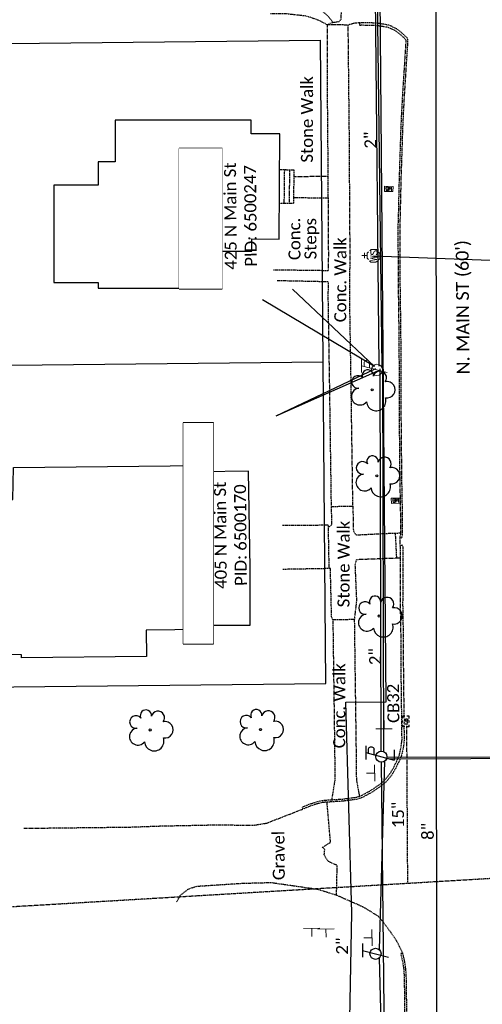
# Model space of a CAD drawing. Header units: feet. Extents: x 2296871 to 2305194, y 360020 to 364238.
# Tile 27 of 55: x 2301696 to 2301804, y 362195 to 362425. Entities that reach past the tile are written whole.
import ezdxf
from ezdxf.enums import TextEntityAlignment as Align

# ---------------------------------------------------------------- set-up
doc = ezdxf.new("R2010")
doc.units = ezdxf.units.FT
doc.header["$MEASUREMENT"] = 0
doc.set_wipeout_variables(frame=1)
for name, pattern in [('gasex', [0]), ('OhDOT_USTN1', [0.055, 0.014, -0.041]), ('OhDOT_USTN3', [0.22, 0.165, -0.055]), ('OhDOT_USTN5', [0.11, 0.055, -0.055]), ('ohelecex', [0]), ('ohteleex', [0]), ('rowex', [0]), ('sanex', [0]), ('waterex', [0])]:
    doc.linetypes.add(name, pattern=pattern)
for name, color, linetype in [('BD_X_Building', 231, 'Continuous'), ('BD_X_Porch_or_Deck', 7, 'Continuous'), ('DR_X_Cells', 121, 'Continuous'), ('DR_X_Storm_Sewer', 151, 'OhDOT_USTN5'), ('DR_X_Text', 7, 'Continuous'), ('DV_X_Property_Line', 7, 'Continuous'), ('PV_X_Curb', 120, 'OhDOT_USTN1'), ('PV_X_Driveway', 7, 'OhDOT_USTN5'), ('PV_X_EOP', 7, 'OhDOT_USTN3'), ('PV_X_Steps', 120, 'OhDOT_USTN1'), ('PV_X_Text', 7, 'Continuous'), ('PV_X_Walk', 120, 'OhDOT_USTN5'), ('RD_X_Cells', 7, 'Continuous'), ('RW_X_Fee_RW', 6, 'rowex'), ('RW_X_Text', 7, 'Continuous'), ('SN_X_Public', 3, 'Continuous'), ('SV_X_Text_Name', 7, 'Continuous'), ('SV_X_Text_Name_MASK', 7, 'Continuous'), ('UT_X_Electric_Cells', 1, 'Continuous'), ('UT_X_Gas', 2, 'gasex'), ('UT_X_Gas_Text', 7, 'Continuous'), ('UT_X_Overhead_Electric', 1, 'ohelecex'), ('UT_X_Overhead_Telecom', 30, 'ohteleex'), ('UT_X_Sanitary_Line', 3, 'sanex'), ('UT_X_Sanitary_Text', 7, 'Continuous'), ('UT_X_Telecom_Cells', 30, 'Continuous'), ('UT_X_Water', 133, 'waterex'), ('UT_X_Water_Cells', 131, 'Continuous'), ('VG_X_Cells', 3, 'Continuous')]:
    doc.layers.add(name, color=color, linetype=linetype)
doc.styles.add('Simplex Normal (0.14)', font='calibri.ttf', dxfattribs={"height": 0.14})
doc.styles.add('Straight Normal (0.14) Font 30', font='calibri.ttf', dxfattribs={"height": 0.14})
doc.styles.add('Straight-Normal', font='calibri.ttf', dxfattribs={"height": 0.14})

# ---------------------------------------------------------------- blocks, each defined once
blk = doc.blocks.new('GCB-X')
at = {"layer": 'DR_X_Cells', "color": 121, "linetype": 'Continuous'}
for p, q in [((-0.062, 0.037), (-0.037, 0.037)), ((-0.062, 0.012), (-0.062, 0.037)), ((-0.012, 0.037), (0.012, 0.037)), ((0.023, 0.019), (0.007, 0.019)), ((0.007, 0.019), (0.007, -0.02)), ((0.007, 0.001), (0.024, 0.001)), ((0.037, 0.037), (0.062, 0.037)), ((0.062, 0.012), (0.062, 0.037)), ((-0.062, -0.037), (-0.062, -0.012)), ((-0.062, -0.037), (-0.037, -0.037)), ((-0.012, -0.037), (0.012, -0.037)), ((0.007, -0.02), (0.024, -0.02)), ((0.037, -0.037), (0.062, -0.037)), ((0.062, -0.037), (0.062, -0.012))]:
    blk.add_line(p, q, dxfattribs=at)
at = {"layer": 'DR_X_Cells', "color": 121, "linetype": 'Continuous', "extrusion": (0, 0, -1)}
for centre, radius, start, end in [((-0.014, 0), 0.0458, 344.8107, 15.1893), ((0.018, 0.007), 0.0127, 21.5603, 158.4397), ((-0.02, 0.01), 0.00986, 106.9987, 243.1793), ((-0.02, -0.01), 0.0117, 112.0547, 247.9453)]:
    blk.add_arc(centre, radius, start, end, dxfattribs=at)
at = {"layer": 'DR_X_Cells', "color": 121, "linetype": 'Continuous'}
blk.add_arc((-0.018, -0.007), 0.0127, 201.5603, 338.4397, dxfattribs=at)
blk = doc.blocks.new('ODOT STORM CATCH BASIN SQUARE')
blk.add_blockref('GCB-X', (0, 0))
blk = doc.blocks.new('TREE')
at = {"linetype": 'Continuous'}
blk.add_circle((0, 0), 0.012, dxfattribs=at)
for centre, radius, start, end in [((-0.049, 0.168), 0.0658, 354.0047, 205.9741), ((-0.165, 0.093), 0.0735, 39.0625, 279.5412), ((0.091, 0.141), 0.0776, 323.83, 165.0376), ((-0.143, -0.077), 0.0987, 96.1722, 320.5737), ((0.173, 0.002), 0.0957, 259.1453, 101.4596), ((0.047, -0.13), 0.114, 184.9476, 19.4572)]:
    blk.add_arc(centre, radius, start, end, dxfattribs=at)
blk = doc.blocks.new('WSS')
at = {"layer": 'UT_X_Water_Cells', "color": 133, "linetype": 'Continuous', "lineweight": 0}
for p, q in [((0, 0.074), (0, 0.138)), ((0.032, 0.106), (-0.032, 0.106)), ((0.02, 0.008), (0.055, -0.01))]:
    blk.add_line(p, q, dxfattribs=at)
at = {"layer": 'UT_X_Water_Cells', "color": 133, "linetype": 'Continuous', "lineweight": 0, "flags": 128}
for points in [[(-0.059, 0.045), (-0.074, 0.03), (-0.074, -0.03), (-0.059, -0.045)], [(-0.055, 0.035), (-0.041, -0.041), (-0.027, 0.035), (-0.013, -0.041), (0.001, 0.035)], [(0.045, 0.059), (0.03, 0.074), (-0.03, 0.074), (-0.045, 0.059)], [(0.059, -0.045), (0.074, -0.03), (0.074, 0.03), (0.059, 0.045)], [(-0.045, -0.059), (-0.03, -0.074), (0.03, -0.074), (0.045, -0.059)]]:
    blk.add_lwpolyline(points, dxfattribs=at)
at = {"layer": 'UT_X_Water_Cells', "color": 133, "linetype": 'Continuous', "lineweight": 0, "extrusion": (0, 0, -1)}
for centre, radius, start, end in [((-0.028, 0.02), 0.0135, 303.6324, 53.7413), ((-0.039, -0.005), 0.04, 61.3463, 118.6537), ((-0.037, -0.009), 0.0316, 235.6037, 316.3305), ((-0.044, -0.022), 0.017, 132.0642, 228.5117)]:
    blk.add_arc(centre, radius, start, end, dxfattribs=at)
blk = doc.blocks.new('ODOT MISC MAILBOX')
at = {"color": 230, "linetype": 'Continuous', "lineweight": 13, "flags": 128}
blk.add_lwpolyline([(-0.1, 0.061), (0.1, 0.061), (0.1, -0.061), (-0.1, -0.061), (-0.1, 0.061)], close=True, dxfattribs=at)
for points in [[(-0.065, -0.04), (-0.065, 0.04), (-0.036, -0.04), (-0.008, 0.04), (-0.008, -0.04)], [(0.051, 0.003), (0.054, 0.007), (0.056, 0.009), (0.057, 0.01), (0.058, 0.012), (0.059, 0.014), (0.06, 0.016), (0.061, 0.02), (0.061, 0.022), (0.061, 0.025), (0.061, 0.029), (0.059, 0.032), (0.057, 0.034), (0.054, 0.037), (0.052, 0.038), (0.05, 0.039), (0.047, 0.04), (0.016, 0.04), (0.016, -0.04), (0.051, -0.04), (0.055, -0.037), (0.059, -0.034), (0.062, -0.029), (0.064, -0.024), (0.065, -0.018), (0.065, -0.014), (0.064, -0.01), (0.061, -0.005), (0.058, -0.001), (0.051, 0.003), (0.016, 0.003)]]:
    blk.add_lwpolyline(points, dxfattribs=at)
at = {"color": 230, "linetype": 'Continuous', "lineweight": 30}
blk.add_point((0, 0), dxfattribs=at)
blk = doc.blocks.new('SGN1P_anno')
at = {"layer": 'SN_X_Public', "color": 3, "linetype": 'Continuous', "lineweight": 0}
for p, q in [((0, 0), (-0.96, 0)), ((0, 0.96), (0, -0.96))]:
    blk.add_line(p, q, dxfattribs=at)
blk = doc.blocks.new('ODOT Elec Tele Pole')
at = {"layer": 'UT_X_Electric_Cells', "linetype": 'Continuous', "lineweight": 13}
for p, q in [((0.128, 0.18), (-0.032, 0.18)), ((0.048, 0.18), (-0.032, -0.12)), ((0.04, 0.15), (0.083, 0.15)), ((0.023, 0.086), (0.083, 0.086))]:
    blk.add_line(p, q, dxfattribs=at)
at = {"layer": 'UT_X_Electric_Cells', "linetype": 'Continuous', "lineweight": 0}
blk.add_circle((0, 0), 0.065, dxfattribs=at)
at = {"layer": 'UT_X_Electric_Cells', "linetype": 'Continuous', "lineweight": 13, "extrusion": (0, 0, -1)}
blk.add_arc((-0.083, 0.118), 0.0319, 88.8767, 271.1233, dxfattribs=at)
blk = doc.blocks.new('TELP')
at = {"linetype": 'Continuous'}
for p, q in [((0.12, 0.15), (-0.04, 0.15)), ((0.04, 0.15), (-0.04, -0.15))]:
    blk.add_line(p, q, dxfattribs=at)
blk.add_circle((0, 0), 0.065, dxfattribs=at)
blk = doc.blocks.new('TLPW')
at = {"linetype": 'Continuous'}
for p, q in [((0.048, 0.18), (-0.04, -0.15)), ((0.128, 0.18), (-0.032, 0.18)), ((0.04, 0.15), (0.083, 0.15)), ((0.023, 0.086), (0.083, 0.086)), ((0.08, -0.15), (-0.04, -0.15))]:
    blk.add_line(p, q, dxfattribs=at)
blk.add_circle((0, 0), 0.065, dxfattribs=at)
at = {"linetype": 'Continuous', "extrusion": (0, 0, -1)}
blk.add_arc((-0.083, 0.118), 0.0319, 88.8767, 271.1233, dxfattribs=at)
blk = doc.blocks.new('ODOT ELEC TELE LIGHT POLE')
blk.add_blockref('TLPW', (0, 0))

msp = doc.modelspace()

# ---------------------------------------------------------------- linework, layer by layer
at = {"layer": 'BD_X_Building', "flags": 128}
for points in [[(2301714.15, 362386.03), (2301703.81, 362386.03), (2301703.81, 362363.35), (2301714.15, 362363.35), (2301714.15, 362361.98), (2301735.51, 362361.98), (2301735.51, 362370.63), (2301749.96, 362370.63), (2301749.96, 362373.49), (2301756.3, 362373.44), (2301756.48, 362398.02), (2301749.82, 362398.02), (2301749.81, 362401.17), (2301718.09, 362401.17), (2301718.09, 362391.5), (2301714.15, 362391.5), (2301714.15, 362386.03)], [(2301694.35, 362320.16), (2301738.22, 362320.66), (2301738.66, 362282.4), (2301725.31, 362282.25), (2301725.38, 362276.14), (2301696.26, 362275.81), (2301696.26, 362276.49), (2301681.85, 362276.64), (2301681.93, 362284.81), (2301678.84, 362284.85), (2301678.97, 362312.76), (2301694.26, 362312.71), (2301694.35, 362320.16)]]:
    msp.add_lwpolyline(points, close=True, dxfattribs=at)
at = {"layer": 'BD_X_Porch_or_Deck'}
msp.add_lwpolyline([(2301738.65, 362283.45), (2301749.58, 362283.45), (2301749.55, 362296.7), (2301749.17, 362319.31), (2301738.24, 362319.15)], dxfattribs=at)
at = {"layer": 'DR_X_Storm_Sewer', "flags": 128}
for points in [[(2301786.31, 362223.27), (2301786.09, 362260.05)], [(2301565.01, 362210.16), (2301815.37, 362224.99)]]:
    msp.add_lwpolyline(points, dxfattribs=at)
at = {"layer": 'DV_X_Property_Line', "flags": 128}
msp.add_lwpolyline([(2301606.42, 362343.12), (2301766.61, 362344.86)], dxfattribs=at)
at = {"layer": 'PV_X_Curb', "flags": 128}
msp.add_lwpolyline([(2301775.07, 362423.36), (2301775.67, 362423.37), (2301777.83, 362423.34), (2301779.3, 362423.26), (2301781.21, 362422.95), (2301781.54, 362422.91), (2301781.98, 362422.75), (2301782.1, 362422.7), (2301782.55, 362422.48), (2301783.28, 362422.13), (2301783.93, 362421.68), (2301784.63, 362421.1), (2301785.4, 362420.39), (2301785.81, 362419.96), (2301785.83, 362419.92), (2301785.84, 362419.81), (2301785.86, 362419.58), (2301785.82, 362418.99), (2301785.55, 362414.71), (2301785.02, 362406.34), (2301784.97, 362405.34), (2301784.83, 362402.78), (2301784.72, 362400.52), (2301784.65, 362398.73), (2301784.49, 362393.73), (2301784.32, 362388.53), (2301784.3, 362388.11), (2301784.07, 362378.11), (2301784.02, 362376.94), (2301784.02, 362375.31), (2301784.02, 362373.89), (2301784.05, 362363.89), (2301784.06, 362363.17), (2301784.2, 362353.17), (2301784.22, 362351.63), (2301784.29, 362341.63), (2301784.3, 362331.64), (2301784.34, 362327.36), (2301784.44, 362317.35), (2301784.61, 362307.83), (2301784.59, 362305.25), (2301784.59, 362304.44), (2301784.44, 362303.96), (2301784.92, 362303.81), (2301785.09, 362304.37), (2301785.09, 362305.25), (2301785.11, 362307.83), (2301784.94, 362317.36), (2301784.84, 362327.36), (2301784.8, 362331.64), (2301784.79, 362341.64), (2301784.72, 362351.64), (2301784.7, 362353.18), (2301784.56, 362363.18), (2301784.55, 362363.89), (2301784.52, 362373.89), (2301784.52, 362375.31), (2301784.52, 362376.93), (2301784.57, 362378.1), (2301784.8, 362388.09), (2301784.82, 362388.52), (2301784.99, 362393.72), (2301785.15, 362398.71), (2301785.22, 362400.49), (2301785.32, 362402.75), (2301785.47, 362405.31), (2301785.52, 362406.31), (2301786.04, 362414.68), (2301786.32, 362418.96), (2301786.36, 362419.58), (2301786.34, 362419.85), (2301786.31, 362420.08), (2301786.21, 362420.26), (2301785.76, 362420.75), (2301784.96, 362421.48), (2301784.24, 362422.08), (2301783.53, 362422.57), (2301782.77, 362422.93), (2301782.3, 362423.16), (2301782.16, 362423.22), (2301781.66, 362423.39), (2301781.28, 362423.44), (2301779.35, 362423.76), (2301777.85, 362423.84), (2301775.67, 362423.87), (2301775.07, 362423.86), (2301775.07, 362423.36)], close=True, dxfattribs=at)
for points in [[(2301785.42, 362260.05), (2301785.43, 362258.72), (2301785.46, 362257.55), (2301785.5, 362256.73), (2301785.23, 362254.74), (2301784.87, 362253.17), (2301784.47, 362252.09), (2301783.44, 362249.97), (2301782.55, 362248.46), (2301781.25, 362246.88), (2301779.69, 362245.64), (2301777.88, 362244.42), (2301776.02, 362243.42), (2301775.32, 362243.11), (2301774.48, 362242.83), (2301771.14, 362242.38), (2301768.98, 362242.25), (2301768.44, 362242.22), (2301768.19, 362242.2), (2301767.11, 362242.14), (2301766.18, 362242.03), (2301765.13, 362241.74), (2301763.71, 362241.28), (2301761.9, 362240.57), (2301761.72, 362241.03), (2301763.54, 362241.75), (2301764.99, 362242.21), (2301766.08, 362242.52), (2301767.07, 362242.64), (2301768.17, 362242.7), (2301768.42, 362242.71), (2301768.95, 362242.75), (2301771.09, 362242.88), (2301774.37, 362243.32), (2301775.14, 362243.58), (2301775.8, 362243.87), (2301777.62, 362244.85), (2301779.39, 362246.04), (2301780.89, 362247.24), (2301782.14, 362248.75), (2301782.99, 362250.2), (2301784.01, 362252.28), (2301784.39, 362253.31), (2301784.73, 362254.83), (2301784.99, 362256.76), (2301784.96, 362257.53), (2301784.93, 362258.71), (2301784.91, 362261.96), (2301784.86, 362265.71), (2301784.78, 362272.2), (2301784.73, 362281.52), (2301784.61, 362288.29), (2301784.64, 362291.38), (2301784.64, 362294.89), (2301784.64, 362299.63), (2301784.63, 362301.62), (2301784.5, 362301.97), (2301784.96, 362302.15), (2301785.13, 362301.72), (2301785.14, 362299.63), (2301785.14, 362294.89), (2301785.14, 362291.38), (2301785.11, 362288.29), (2301785.23, 362281.52), (2301785.28, 362272.21), (2301785.36, 362265.72), (2301785.41, 362261.97), (2301785.41, 362261.86)], [(2301787.42, 362048.74), (2301787.39, 362050.83), (2301787.31, 362056.44), (2301787.21, 362063.61), (2301787.09, 362071.49), (2301787.09, 362071.8), (2301786.99, 362079.67), (2301786.98, 362080.1), (2301786.94, 362083.15), (2301786.95, 362083.39), (2301786.88, 362087.02), (2301786.81, 362093.1), (2301786.8, 362099.82), (2301786.79, 362104.38), (2301786.73, 362112.5), (2301786.65, 362120.61), (2301786.62, 362124.76), (2301786.55, 362132.88), (2301786.54, 362133.86), (2301786.49, 362139.76), (2301786.41, 362147.23), (2301786.34, 362154.79), (2301786.32, 362157.65), (2301786.27, 362164.65), (2301786.31, 362171.18), (2301786.28, 362172.56), (2301786.19, 362176.03), (2301786.15, 362177.64), (2301786.15, 362185.76), (2301786.12, 362187.81), (2301786.06, 362195.93), (2301786.04, 362196.6), (2301785.97, 362201.38), (2301785.86, 362203.19), (2301785.64, 362204.87), (2301785.14, 362206.93), (2301784.66, 362206.82), (2301785.14, 362204.78), (2301785.37, 362203.14), (2301785.47, 362201.36), (2301785.54, 362196.59), (2301785.56, 362195.92), (2301785.62, 362187.81), (2301785.65, 362185.76), (2301785.65, 362177.64), (2301785.69, 362176.02), (2301785.78, 362172.55), (2301785.81, 362171.17), (2301785.77, 362164.65), (2301785.82, 362157.65), (2301785.84, 362154.79), (2301785.91, 362147.23), (2301785.99, 362139.76), (2301786.04, 362133.86), (2301786.05, 362132.87), (2301786.12, 362124.75), (2301786.15, 362120.61), (2301786.23, 362112.49), (2301786.29, 362104.38), (2301786.3, 362099.82), (2301786.31, 362093.1), (2301786.38, 362087.01), (2301786.45, 362083.41), (2301786.44, 362083.16), (2301786.48, 362080.09), (2301786.49, 362079.66), (2301786.59, 362071.79), (2301786.59, 362071.48), (2301786.71, 362063.6), (2301786.81, 362056.44), (2301786.89, 362050.82), (2301786.95, 362045.63), (2301786.83, 362043.68), (2301786.79, 362043.18), (2301786.65, 362041.57), (2301786.37, 362039.85), (2301786.13, 362039.04), (2301785.93, 362038.71), (2301785.2, 362038), (2301784.19, 362037.35), (2301783.01, 362036.8), (2301782.01, 362036.51), (2301780.65, 362036.28), (2301779.29, 362036.22), (2301776.97, 362036.23), (2301775.71, 362036.2), (2301770.67, 362036.21), (2301770.67, 362035.71), (2301775.72, 362035.7), (2301776.98, 362035.73), (2301779.3, 362035.72), (2301780.7, 362035.79), (2301782.12, 362036.02), (2301783.18, 362036.33), (2301784.43, 362036.91), (2301785.51, 362037.6), (2301786.33, 362038.39), (2301786.59, 362038.84), (2301786.86, 362039.73), (2301787.15, 362041.51), (2301787.29, 362043.14), (2301787.32, 362043.65), (2301787.45, 362045.62), (2301787.44, 362046.62)]]:
    msp.add_lwpolyline(points, dxfattribs=at)
at = {"layer": 'PV_X_Driveway', "flags": 128}
for points in [[(2301766.28, 362429.86), (2301766.37, 362429.09), (2301766.47, 362426.56), (2301767.7, 362425.44), (2301768.61, 362424.29), (2301768.86, 362423.97)], [(2301754.31, 362426.03), (2301757.98, 362426.03), (2301762.35, 362425.54), (2301763.91, 362425.1), (2301765.62, 362424.44), (2301766.82, 362423.83), (2301767.55, 362423.39)], [(2301696.81, 362236.07), (2301721.37, 362236.35), (2301728.33, 362236.6), (2301742.27, 362236.89), (2301750.13, 362236.76), (2301753.37, 362237.26), (2301761.9, 362240.57)], [(2301769.7, 362220.45), (2301765.37, 362221.78), (2301762, 362222.27), (2301757.87, 362222.86), (2301754.47, 362223.35), (2301747.77, 362223.18), (2301737.03, 362222.48), (2301735.08, 362221.83), (2301733.25, 362220.38), (2301732.39, 362218.86)]]:
    msp.add_lwpolyline(points, dxfattribs=at)
at = {"layer": 'PV_X_EOP', "flags": 128}
for points in [[(2301775.07, 362423.86), (2301773.89, 362423.76), (2301772.38, 362423.36), (2301767.55, 362423.39), (2301768.45, 362423.9), (2301770.3, 362424.2), (2301770.75, 362424.69), (2301771.06, 362429.91)], [(2301784.44, 362303.96), (2301784.5, 362301.97)], [(2301785.14, 362206.93), (2301783.92, 362209.47), (2301782.43, 362211.72), (2301780.63, 362214.14), (2301779.41, 362215.56), (2301776.1, 362217.61), (2301769.7, 362220.45), (2301769.85, 362227.39), (2301767.72, 362228.38), (2301766.83, 362229.87), (2301766.96, 362231.13), (2301766.44, 362231.63), (2301768.3, 362232.81), (2301767.48, 362242.16)]]:
    msp.add_lwpolyline(points, dxfattribs=at)
at = {"layer": 'PV_X_Steps'}
for points in [[(2301756.42, 362389.7), (2301759.75, 362389.56), (2301759.65, 362381.72), (2301756.36, 362381.79)], [(2301757.51, 362381.76), (2301757.61, 362389.65)], [(2301758.7, 362389.6), (2301758.71, 362387.44), (2301758.67, 362383.93), (2301758.63, 362381.74)]]:
    msp.add_lwpolyline(points, dxfattribs=at)
at = {"layer": 'PV_X_Walk', "flags": 128}
for points in [[(2301755.01, 362366.31), (2301767.83, 362366.14), (2301767.87, 362369.79), (2301767.81, 362379.75), (2301767.74, 362389.75), (2301767.68, 362399.24), (2301767.57, 362409.23), (2301767.6, 362419.21), (2301767.59, 362423.39)], [(2301773.51, 362311.19), (2301773.37, 362321.18), (2301773.22, 362331.18), (2301773.08, 362341.11), (2301772.91, 362351.11), (2301772.77, 362359.82), (2301772.87, 362369.74), (2301772.8, 362379.78), (2301772.74, 362389.78), (2301772.68, 362399.27), (2301772.57, 362409.28), (2301772.46, 362419.28), (2301772.42, 362423.38)], [(2301759.73, 362388.04), (2301767.75, 362388.13)], [(2301759.67, 362383.13), (2301767.78, 362383.07)], [(2301768.51, 362311.11), (2301768.37, 362321.11), (2301768.22, 362331.11), (2301768.08, 362341.03), (2301767.91, 362351.03), (2301767.77, 362359.74), (2301767.81, 362363.47), (2301755.88, 362363.73)], [(2301757.02, 362306.74), (2301767, 362306.79), (2301767.72, 362306.8), (2301767.73, 362306.35), (2301768.3, 362306.54), (2301768.64, 362306.98), (2301768.51, 362311.11), (2301773.51, 362311.19), (2301773.59, 362305.75), (2301773.8, 362305.08), (2301774.18, 362304.6), (2301774.48, 362304.49), (2301783.36, 362304.92), (2301783.37, 362304.88), (2301784.59, 362304.95)], [(2301767.73, 362306.35), (2301767.91, 362296.8), (2301767.91, 362296.62)], [(2301783.37, 362304.88), (2301783.67, 362299.03)], [(2301784.64, 362299.02), (2301783.67, 362299.02), (2301783.67, 362299.03), (2301774.28, 362298.68), (2301773.99, 362297.43), (2301774.35, 362289.15), (2301773.84, 362284.73), (2301768.84, 362284.66), (2301768.55, 362285.3), (2301768.3, 362295.29), (2301768.27, 362296.63), (2301767.91, 362296.62), (2301757.93, 362296.44), (2301757.18, 362296.43)], [(2301768.84, 362284.66), (2301768.97, 362274.66), (2301769.11, 362264.66), (2301769.24, 362254.82), (2301769.32, 362247.41), (2301768.55, 362242.72)], [(2301773.84, 362284.73), (2301773.97, 362274.73), (2301774.11, 362264.73), (2301774.24, 362254.89), (2301774.32, 362247.46), (2301775.02, 362243.54)]]:
    msp.add_lwpolyline(points, dxfattribs=at)
at = {"layer": 'RW_X_Fee_RW', "flags": 128}
for points in [[(2301605.79, 362418.12), (2301765.98, 362419.86)], [(2301767.24, 362269.86), (2301765.98, 362419.86)], [(2301607.05, 362268.12), (2301767.24, 362269.86)]]:
    msp.add_lwpolyline(points, dxfattribs=at)
at = {"layer": 'SV_X_Text_Name_MASK'}
for points in [[(2301732.98, 362394.59), (2301732.98, 362361.85), (2301743.07, 362361.85), (2301743.07, 362394.59)], [(2301733.97, 362330.58), (2301733.97, 362279.11), (2301740.99, 362279.11), (2301740.99, 362330.58)]]:
    msp.add_lwpolyline(points, close=True, dxfattribs=at)
at = {"layer": 'UT_X_Gas', "flags": 128}
msp.add_lwpolyline([(2301786.46, 360800.71), (2301783.63, 361136.44), (2301784.02, 361143.61), (2301784.48, 361163.63), (2301784.75, 361199.89), (2301783.93, 361340.84), (2301782.25, 361414.15), (2301781.91, 361479.56), (2301779.96, 361510.8), (2301778.46, 361553.41), (2301777.37, 361599.67), (2301776.66, 361652.8), (2301775.71, 361756.61), (2301773.99, 361889.38), (2301774.09, 361989.44), (2301773.4, 362075.74), (2301772.37, 362166.93), (2301773.24, 362216.32), (2301771.88, 362265.5), (2301781.28, 362265.58), (2301779.89, 362430.01)], dxfattribs=at)
at = {"layer": 'UT_X_Overhead_Electric', "ltscale": 0.8, "flags": 128}
for points in [[(2301779.62, 362343.79), (2301778.79, 362430)], [(2301778.57, 362343.72), (2301752.42, 362359.25)], [(2301755.65, 362332.21), (2301778.87, 362343.27)], [(2301780.07, 362254.06), (2301779.84, 362343.19)], [(2301781.34, 362252.23), (2301879.7, 362252.66)], [(2301781.85, 362100.41), (2301780.19, 362251.46)]]:
    msp.add_lwpolyline(points, dxfattribs=at)
at = {"layer": 'UT_X_Overhead_Telecom', "ltscale": 0.77, "flags": 128}
for points in [[(2301780.33, 362343.75), (2301779.24, 362430)], [(2301778.57, 362343.72), (2301759.44, 362361.78)], [(2301755.65, 362332.21), (2301779.31, 362342.72)], [(2301780.69, 362253.95), (2301780.52, 362343.02)], [(2301780.89, 362251.69), (2301779.6, 362207.82)], [(2301781.45, 362252.67), (2301879.6, 362252.99)], [(2301782.47, 362100.25), (2301779.69, 362205.86)]]:
    msp.add_lwpolyline(points, dxfattribs=at)
at = {"layer": 'UT_X_Sanitary_Line', "flags": 128}
msp.add_lwpolyline([(2301793.13, 362042.06), (2301792.93, 362429.53)], dxfattribs=at)
at = {"layer": 'UT_X_Water'}
msp.add_lwpolyline([(2301778.33, 362369.53), (2301809.68, 362368.35)], dxfattribs=at)

# ---------------------------------------------------------------- block references
at = {"layer": 'DR_X_Cells', "xscale": 20, "yscale": 20, "rotation": 90.29388335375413}
msp.add_blockref('ODOT STORM CATCH BASIN SQUARE', (2301785.89, 362260.96), dxfattribs=at)
at = {"layer": 'RD_X_Cells'}
for p, xscale, yscale, zscale, rotation in [((2301781.86, 362385.14), 10.00000000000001, 10.00000000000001, 10.00000000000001, 178.6366518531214), ((2301783.47, 362312.45), 10.00000000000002, 10.00000000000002, 10.00000000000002, 180.9977176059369)]:
    msp.add_blockref('ODOT MISC MAILBOX', p, dxfattribs=dict(at, xscale=xscale, yscale=yscale, zscale=zscale, rotation=rotation))
at = {"layer": 'SN_X_Public'}
for p, xscale, yscale, zscale, rotation in [((2301780.78, 362259.28), 1.999999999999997, 1.999999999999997, 1.999999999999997, 270.2938833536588), ((2301778.59, 362248.94), 1.999999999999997, 1.999999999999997, 1.999999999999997, 0.4828923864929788), ((2301763.9, 362212.75), 1.999999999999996, 1.999999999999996, 1.999999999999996, 90.62286397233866), ((2301767.23, 362212.57), 1.999999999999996, 1.999999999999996, 1.999999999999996, 90.62286397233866), ((2301777.97, 362210.55), 1.999999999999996, 1.999999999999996, 1.999999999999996, 0.4827777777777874)]:
    msp.add_blockref('SGN1P_anno', p, dxfattribs=dict(at, xscale=xscale, yscale=yscale, zscale=zscale, rotation=rotation))
at = {"layer": 'UT_X_Electric_Cells', "rotation": 90}
for name, p, xscale, yscale, zscale in [('ODOT Elec Tele Pole', (2301779.13, 362342.95), 20.00000000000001, 20.00000000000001, 20.00000000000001), ('ODOT ELEC TELE LIGHT POLE', (2301780.16, 362252.76), 20, 20, 20)]:
    msp.add_blockref(name, p, dxfattribs=dict(at, xscale=xscale, yscale=yscale, zscale=zscale))
at = {"layer": 'UT_X_Telecom_Cells', "color": 30, "linetype": 'Continuous', "lineweight": 0, "xscale": 20, "yscale": 20, "zscale": 20, "rotation": 90}
msp.add_blockref('TELP', (2301778.79, 362206.8), dxfattribs=at)
at = {"layer": 'UT_X_Water_Cells', "xscale": 20, "yscale": 20, "rotation": 87.83949903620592}
msp.add_blockref('WSS', (2301778.33, 362369.53), dxfattribs=at)
at = {"layer": 'VG_X_Cells', "xscale": 20, "yscale": 20, "zscale": 20}
for p in [(2301777.99, 362338.28), (2301779.07, 362318.24), (2301779.66, 362285.56), (2301726.23, 362258.99), (2301751.97, 362259.07)]:
    msp.add_blockref('TREE', p, dxfattribs=at)

# ---------------------------------------------------------------- texts
at = {"layer": 'DR_X_Text', "char_height": 2.8, "attachment_point": 5, "style": 'Simplex Normal (0.14)'}
for s, insert, rotation in [('CB32', (2301782.93, 362265.2), 90.7255), ('15"', (2301784.05, 362239.19), 90.3551)]:
    msp.add_mtext(s, dxfattribs=dict(at, insert=insert, rotation=rotation))
at = {"layer": 'PV_X_Text', "char_height": 2.8, "attachment_point": 5, "style": 'Straight-Normal'}
for s, insert, rotation in [('Stone Walk', (2301762.83, 362401.37), 89.8547), ('Conc. Walk', (2301770.61, 362363.97), 89.8547), ('Stone Walk', (2301771.36, 362297.67), 89.8547), ('Conc. Walk', (2301770.36, 362264.64), 89.8547), ('Gravel', (2301756.21, 362229.71), 90.4829)]:
    msp.add_mtext(s, dxfattribs=dict(at, insert=insert, rotation=rotation))
at = {"layer": 'PV_X_Text', "insert": (2301762.08, 362373.51), "char_height": 2.8, "width": 26.6038, "attachment_point": 5, "rotation": 90.4829, "line_spacing_factor": 0.8, "style": 'Straight-Normal'}
msp.add_mtext('Conc.\\PSteps', dxfattribs=at)
at = {"layer": 'RW_X_Text', "style": 'Simplex Normal (0.14)'}
msp.add_text("N. MAIN ST (60')", height=3, rotation=90.4829, dxfattribs=at).set_placement((2301799.1, 362357.55), align=Align.MIDDLE_CENTER)
at = {"layer": 'SV_X_Text_Name', "char_height": 2.8, "width": 77.9146, "attachment_point": 5, "rotation": 90.4829, "style": 'Simplex Normal (0.14)'}
for s, insert in [('Adam & Corey\\PHormell Trustees\\P425 N Main St\\P\\pxqc;PID: 6500247', (2301742.64, 362378.79)), ('Ricahrd & Susan Maioriello\\P405 N Main St\\P\\pxqc;PID: 6500170', (2301742.64, 362304.39))]:
    msp.add_mtext(s, dxfattribs=dict(at, insert=insert))
at = {"layer": 'UT_X_Gas_Text', "style": 'Straight Normal (0.14) Font 30'}
for rotation, p in [(90.4829, (2301777.59, 362396.53)), (90.4829, (2301778.7, 362276.1)), (88.9863, (2301771.01, 362208.59))]:
    msp.add_text('2"', height=2.8, rotation=rotation, dxfattribs=at).set_placement(p, align=Align.MIDDLE_CENTER)
at = {"layer": 'UT_X_Sanitary_Text', "insert": (2301790.98, 362235.34), "char_height": 2.8, "attachment_point": 5, "rotation": 90.0294, "style": 'Simplex Normal (0.14)'}
msp.add_mtext('8"', dxfattribs=at)

# ---------------------------------------------------------------- next in the draw order: wipeouts: each hides what was drawn before it
for points in [[(2301732.98, 362394.59), (2301732.98, 362361.85), (2301743.07, 362361.85), (2301743.07, 362394.59)], [(2301733.97, 362330.58), (2301733.97, 362279.11), (2301740.99, 362279.11), (2301740.99, 362330.58)]]:
    msp.add_wipeout(points).dxf.layer = 'SV_X_Text_Name_MASK'

doc.saveas('drawing.dxf')
